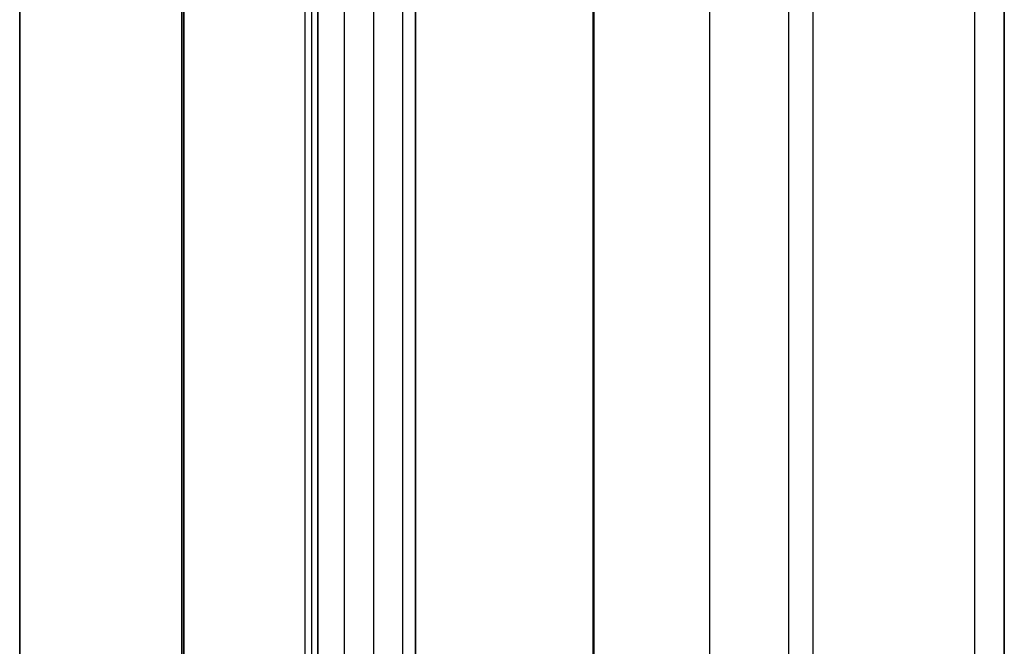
# Model space of a CAD drawing. Header units: millimetres. Extents: x -15 to 7, y 1 to 148.
# Tile 197 of 256: x -6.545 to -5.345, y 57.025 to 57.789. Entities that reach past the tile are written whole.
import ezdxf

# ---------------------------------------------------------------- set-up
doc = ezdxf.new("R2010")
doc.units = ezdxf.units.MM
doc.header["$MEASUREMENT"] = 0
doc.layers.add('Default', color=7, linetype='Continuous', true_color=0x000000)

msp = doc.modelspace()

# ---------------------------------------------------------------- linework, layer by layer
at = {"layer": 'Default', "color": 254, "true_color": 0xcad1ee}
for points in [[(-5.345, 101.512715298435), (-5.345, 11.4049010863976)], [(-5.846111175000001, 11.3917790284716), (-5.846111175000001, 101.3085973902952)], [(-6.34722234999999, 11.5888057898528), (-6.34722235, 100.441931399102)], [(-6.34722235, 100.441931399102), (-6.347222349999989, 11.5888057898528)], [(-6.34722234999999, 11.5888057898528), (-6.34722235, 100.441931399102)], [(-6.34722234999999, 11.5888057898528), (-6.34722235, 100.441931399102)], [(-6.34722235, 11.5888057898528), (-6.34722235, 100.441931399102)], [(-6.34722235, 11.5888057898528), (-6.34722235, 100.441931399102)], [(-6.197222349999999, 11.5888057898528), (-6.197222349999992, 100.441931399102)], [(-6.197222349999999, 11.5888057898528), (-6.197222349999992, 100.441931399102)], [(-6.18936657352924, 100.441931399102), (-6.189366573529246, 11.58880578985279)], [(-6.18936657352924, 100.441931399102), (-6.189366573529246, 11.58880578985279)], [(-6.181510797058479, 11.5888057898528), (-6.18151079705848, 100.441931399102)], [(-6.181510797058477, 100.441931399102), (-6.18151079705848, 11.5888057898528)], [(-6.545, 18.1303937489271), (-6.545, 97.28960881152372)], [(-5.345, 96.8149672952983), (-5.345, 17.6056444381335)], [(-5.345, 17.6056444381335), (-5.345, 96.8149672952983)], [(-5.703724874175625, 17.6181713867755), (-5.703724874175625, 96.80244034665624)], [(-5.703724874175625, 17.6181713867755), (-5.703724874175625, 96.80244034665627)], [(-6.544999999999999, 18.1303937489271), (-6.545, 96.78991339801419)], [(-6.544999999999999, 96.78991339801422), (-6.544999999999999, 18.1303937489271)], [(-6.06244974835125, 96.7899133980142), (-6.06244974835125, 17.6306983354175)], [(-6.06244974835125, 17.6306983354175), (-6.06244974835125, 96.7899133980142)], [(-5.380976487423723, 16.3285111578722), (-5.380976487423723, 69.65863837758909)], [(-5.345, 16.71737116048), (-5.345, 69.6595804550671)], [(-5.345, 69.6595804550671), (-5.345, 16.3275690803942)], [(-5.845000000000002, 16.3406620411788), (-5.844999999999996, 69.6464874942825)], [(-6.345, 69.6333945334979), (-6.345, 16.3537550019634)], [(-6.345, 16.3537550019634), (-6.345, 69.6333945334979)], [(-6.345, 16.3537550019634), (-6.345, 69.6333945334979)], [(-5.607799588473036, 8.203255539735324), (-5.607799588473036, 69.06425235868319)], [(-5.345, 9.19774488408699), (-5.345, 68.03820612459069)], [(-5.345, 52.31275245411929), (-5.345, 57.80712083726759)]]:
    msp.add_lwpolyline(points, dxfattribs=at)
at = {"layer": 'Default', "color": 171, "true_color": 0x8080ff}
for points in [[(-6.14965761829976, 69.6333945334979), (-6.14965761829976, 27.6838313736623)], [(-6.113864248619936, 69.59760116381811), (-6.113864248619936, 27.6301140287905)], [(-6.07807087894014, 27.57639668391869), (-6.07807087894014, 69.5618077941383)], [(-5.57807087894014, 27.5763966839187), (-5.57807087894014, 69.5618077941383)]]:
    msp.add_lwpolyline(points, dxfattribs=at)
at = {"layer": 'Default', "color": 254, "true_color": 0xcad1ee, "extrusion": (1, 0, 0)}
msp.add_lwpolyline([(57.71000128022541, -30.1481743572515), (57.71000128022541, -21.766588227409)], dxfattribs=at)
at = {"layer": 'Default', "color": 254, "true_color": 0xcad1ee, "extrusion": (2.524240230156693e-14, 1, 1.015678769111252e-14)}
msp.add_lwpolyline([(6.062449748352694, -30.64786977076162), (6.073415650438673, -30.64736625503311), (6.084460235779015, -30.64661481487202), (6.095576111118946, -30.64560983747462), (6.106755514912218, -30.64434595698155), (6.117990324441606, -30.64281808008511), (6.129272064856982, -30.64102141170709), (6.14059192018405, -30.63895148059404), (6.151940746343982, -30.63660416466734), (6.163309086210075, -30.63397571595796), (6.174687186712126, -30.63106278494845), (6.186065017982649, -30.62786244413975), (6.197432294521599, -30.62437221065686), (6.208778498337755, -30.62059006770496), (6.220092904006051, -30.61651448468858), (6.231364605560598, -30.61214443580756), (6.242582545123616, -30.60747941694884), (6.253735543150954, -30.60251946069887), (6.264812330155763, -30.59726514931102), (6.275801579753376, -30.59171762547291), (6.286691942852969, -30.58587860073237), (6.297472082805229, -30.57975036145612), (6.30813071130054, -30.57333577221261), (6.318656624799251, -30.56663827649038), (6.329038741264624, -30.55966189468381), (6.339266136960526, -30.55241121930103), (6.349328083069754, -30.54489140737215), (6.35921408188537, -30.53710817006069), (6.36891390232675, -30.52906775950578), (6.378417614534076, -30.52077695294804), (6.387715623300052, -30.51224303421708), (6.396798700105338, -30.50347377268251), (6.405658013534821, -30.49447739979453), (6.414285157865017, -30.48526258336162), (6.422672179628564, -30.47583839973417), (6.430811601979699, -30.46621430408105), (6.43869644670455, -30.45640009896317), (6.446320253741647, -30.44640590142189), (6.45367709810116, -30.43624210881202), (6.460761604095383, -30.42591936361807), (6.467568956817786, -30.41544851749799), (6.474094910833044, -30.40484059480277), (6.480335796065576, -30.39410675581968), (6.486288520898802, -30.38325825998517), (6.491950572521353, -30.37230642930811), (6.497320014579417, -30.36126261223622), (6.502395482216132, -30.35013814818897), (6.507176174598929, -30.33894433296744), (6.511661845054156, -30.32769238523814), (6.515852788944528, -30.31639341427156), (6.519749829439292, -30.30505838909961), (6.523354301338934, -30.29369810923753), (6.526668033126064, -30.28232317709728), (6.529693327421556, -30.27094397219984), (6.532432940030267, -30.25957062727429), (6.534890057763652, -30.24821300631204), (6.537068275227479, -30.23688068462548), (6.538971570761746, -30.22558293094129), (6.540604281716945, -30.21432869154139), (6.541971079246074, -30.20312657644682), (6.5430769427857, -30.1919848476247), (6.543927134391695, -30.18091140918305), (6.544527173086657, -30.16991379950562), (6.544882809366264, -30.15899918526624), (6.545000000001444, -30.14817435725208)], dxfattribs=at)
at = {"layer": 'Default', "color": 254, "true_color": 0xcad1ee, "extrusion": (2.524240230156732e-14, 1, -1.015678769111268e-14)}
msp.add_lwpolyline([(6.062449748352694, -21.26689281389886), (6.073415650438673, -21.26739632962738), (6.084460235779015, -21.26814776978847), (6.095576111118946, -21.26915274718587), (6.106755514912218, -21.27041662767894), (6.117990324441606, -21.27194450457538), (6.129272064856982, -21.2737411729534), (6.14059192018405, -21.27581110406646), (6.151940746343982, -21.27815841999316), (6.163309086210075, -21.28078686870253), (6.174687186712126, -21.28369979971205), (6.186065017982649, -21.28690014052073), (6.197432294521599, -21.29039037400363), (6.208778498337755, -21.29417251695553), (6.220092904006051, -21.29824809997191), (6.231364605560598, -21.30261814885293), (6.242582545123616, -21.30728316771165), (6.253735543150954, -21.31224312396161), (6.264812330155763, -21.31749743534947), (6.275801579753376, -21.32304495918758), (6.286691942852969, -21.32888398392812), (6.297472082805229, -21.33501222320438), (6.30813071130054, -21.3414268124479), (6.318656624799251, -21.34812430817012), (6.329038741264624, -21.35510068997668), (6.339266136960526, -21.36235136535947), (6.349328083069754, -21.36987117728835), (6.35921408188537, -21.3776544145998), (6.36891390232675, -21.38569482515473), (6.378417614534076, -21.39398563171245), (6.387715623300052, -21.40251955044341), (6.396798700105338, -21.41128881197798), (6.405658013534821, -21.42028518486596), (6.414285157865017, -21.42950000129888), (6.422672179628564, -21.43892418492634), (6.430811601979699, -21.44854828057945), (6.43869644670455, -21.45836248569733), (6.446320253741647, -21.46835668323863), (6.45367709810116, -21.47852047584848), (6.460761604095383, -21.48884322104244), (6.467568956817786, -21.49931406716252), (6.474094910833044, -21.50992198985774), (6.480335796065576, -21.52065582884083), (6.486288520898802, -21.53150432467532), (6.491950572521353, -21.5424561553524), (6.497320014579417, -21.55349997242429), (6.502395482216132, -21.56462443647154), (6.507176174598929, -21.57581825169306), (6.511661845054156, -21.58707019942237), (6.515852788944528, -21.59836917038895), (6.519749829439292, -21.60970419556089), (6.523354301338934, -21.62106447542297), (6.526668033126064, -21.63243940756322), (6.529693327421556, -21.64381861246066), (6.532432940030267, -21.65519195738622), (6.534890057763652, -21.66654957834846), (6.537068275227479, -21.67788190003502), (6.538971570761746, -21.6891796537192), (6.540604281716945, -21.7004338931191), (6.541971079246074, -21.71163600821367), (6.5430769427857, -21.7227777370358), (6.543927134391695, -21.73385117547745), (6.544527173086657, -21.74484878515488), (6.544882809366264, -21.75576339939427), (6.545000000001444, -21.76658822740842)], dxfattribs=at)
at = {"layer": 'Default', "color": 254, "true_color": 0xcad1ee, "extrusion": (0, 1, 0)}
for points in [[(6.06244974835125, -30.64786977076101), (5.345, -30.6729236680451)], [(5.344999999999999, -21.24183891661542), (6.06244974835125, -21.2668928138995)]]:
    msp.add_lwpolyline(points, dxfattribs=at)

doc.saveas('drawing.dxf')
